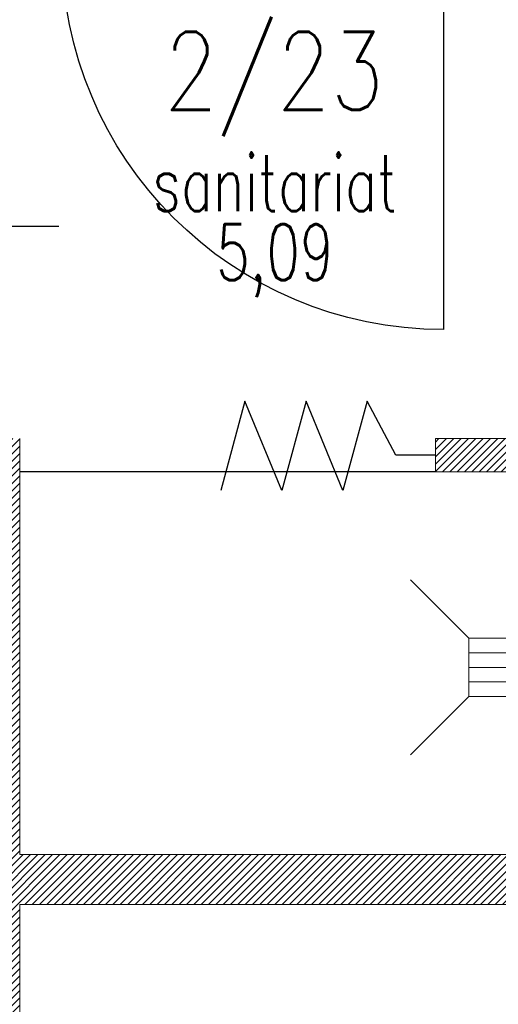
# Model space of a CAD drawing. Header units: inches. Extents: x 27484 to 71626, y -45113 to 39.
# Tile 216 of 256: x 33842 to 33958, y -23141 to -22904. Entities that reach past the tile are written whole.
import ezdxf
from ezdxf.enums import TextEntityAlignment as Align

# ---------------------------------------------------------------- set-up
doc = ezdxf.new("R2010")
doc.units = ezdxf.units.IN
doc.header["$LTSCALE"] = 50
doc.header["$MEASUREMENT"] = 0
for name, color, linetype, lineweight in [('A-ARMATURA', 45, 'Continuous', 5), ('A-SCIANY', 5, 'Continuous', 18), ('A-ść. istn.', 8, 'Continuous', 0), ('R-MET-DRZ', 7, 'Continuous', 15)]:
    doc.layers.add(name, color=color, linetype=linetype, lineweight=lineweight)
for name, color, linetype in [('R-MET-POM-OPIS', 7, 'Continuous'), ('R-MET-POM-OPIS-NR', 2, 'Continuous'), ('R-MET-POM-OPIS-POM', 7, 'Continuous'), ('S-DRZ-', 7, 'Continuous'), ('S-DRZ-O', 7, 'Continuous'), ('S-DRZ-SKRZYD', 5, 'Continuous'), ('S-DRZ-WEGAR', 7, 'Continuous')]:
    doc.layers.add(name, color=color, linetype=linetype)
doc.styles.add('MET_POM', font='simplex.shx')
pattern_1 = [(45, (31560.1443, -34930.5661), (-0.88388348, 0.88388348), [])]

# ---------------------------------------------------------------- blocks, each defined once
blk = doc.blocks.new('KRAT')
for p, q in [((-7, 7), (-21, 21)), ((7, 7), (21, 21)), ((7, 3.5), (-7, 3.5)), ((7, 0), (-7, 0)), ((7, -3.5), (-7, -3.5)), ((-7, -7), (-21, -21)), ((7, -7), (21, -21))]:
    blk.add_line(p, q)
blk.add_lwpolyline([(7, -7), (7, 7), (-7, 7), (-7, -7)], close=True)
blk = doc.blocks.new('D90-L-DL')
at = {"layer": 'S-DRZ-'}
blk.add_arc((-45, 0), 90, 270, 0, dxfattribs=at)
at = {"layer": 'S-DRZ-O'}
blk.add_line((0, 15.12), (0, -15.12), dxfattribs=at)
at = {"layer": 'S-DRZ-SKRZYD'}
blk.add_line((-45, 0), (-45, -90), dxfattribs=at)
at = {"layer": 'S-DRZ-WEGAR'}
for points in [[(-50, -3.5), (-45, -3.5), (-45, 3.5), (-50, 3.5)], [(45, 3.5), (50, 3.5), (50, -3.5), (45, -3.5)]]:
    blk.add_lwpolyline(points, close=True, dxfattribs=at)
blk = doc.blocks.new('MPOM0239')
at = {"layer": 'R-MET-POM-OPIS', "style": 'MET_POM', "width": 0.7}
for tag, p in [('POS', (0, -0.225)), ('ARE', (0, -0.4898))]:
    blk.add_attdef(tag, text='', height=0.2, dxfattribs=at).set_placement(p, align=Align.CENTER)
at = {"layer": 'R-MET-POM-OPIS', "style": 'MET_POM', "width": 0.7, "flags": 1}
blk.add_attdef('UNI', (0.2464, -0.4898), '', height=0.2, dxfattribs=at)
at = {"layer": 'R-MET-POM-OPIS-NR', "style": 'MET_POM', "width": 0.8}
blk.add_attdef('NR', text='', height=0.2, dxfattribs=at).set_placement((-0.0028, 0.269), align=Align.CENTER)
at = {"layer": 'R-MET-POM-OPIS-POM', "style": 'MET_POM', "width": 0.7}
blk.add_attdef('POM', text='', height=0.2, dxfattribs=at).set_placement((0, 0.0223), align=Align.CENTER)

msp = doc.modelspace()

# ---------------------------------------------------------------- hatches: boundary and pattern name
at = {"layer": 'A-ść. istn.', "ltscale": 0.1}
h = msp.add_hatch(dxfattribs=at)
h.set_pattern_fill('ANSI31', color=256, scale=10)
h.set_pattern_definition(pattern_1)
h.paths.add_polyline_path([(34002.48246, -23004.96968), (33942.48246, -23004.96968), (33942.48246, -23012.96968), (34002.48246, -23012.96968), (34014.98246, -23012.96968), (34014.98246, -23011.96968), (34002.48246, -23011.96968)])
h.paths.add_polyline_path([(34014.98246, -22934.96968), (34002.48246, -22934.96968), (34002.48246, -22944.70812), (34002.48246, -22966.83125), (34002.48246, -22986.96968), (34014.98246, -22986.96968)])
h.paths.add_polyline_path([(34027.48246, -22934.96968), (34014.98246, -22934.96968), (34014.98246, -22986.96968), (34027.48246, -22986.96968)])
h.paths.add_polyline_path([(33972.30953, -23010.32538), (34002.59525, -23010.32538), (34002.59525, -22986.32538), (33972.30953, -22986.32538)], flags=9)
h = msp.add_hatch(dxfattribs=at)
h.set_pattern_fill('ANSI31', color=256, scale=10)
h.set_pattern_definition(pattern_1)
h.paths.add_polyline_path([(33842.48246, -23116.96968), (34002.48246, -23116.96968), (34002.48246, -23208.96968), (33942.48246, -23208.96968), (33942.48246, -23216.96968), (34002.48246, -23216.96968), (34002.48246, -23219.96968), (34014.98246, -23219.96968), (34014.98246, -23115.96968), (34002.48246, -23115.96968), (34002.48246, -23104.96968), (33842.48246, -23104.96968), (33842.48246, -23004.96968), (33830.48246, -23004.96968), (33830.48246, -23142.96968), (33637.48246, -23142.96968), (33637.48246, -23154.96968), (33830.48246, -23154.96968), (33830.48246, -23216.96968), (33842.48246, -23216.96968)])
h.paths.add_polyline_path([(33624.98246, -23142.96968), (33612.48246, -23142.96968), (33612.48246, -23154.96968), (33624.98246, -23154.96968)])
h.paths.add_polyline_path([(33637.48246, -23142.96968), (33624.98246, -23142.96968), (33624.98246, -23154.96968), (33637.48246, -23154.96968)])

# ---------------------------------------------------------------- linework, layer by layer
at = {"layer": 'A-ARMATURA', "lineweight": -3}
msp.add_line((33942.48246, -23012.96968), (33842.48246, -23012.96968), dxfattribs=at)
msp.add_lwpolyline([(33942.48246, -23008.96968), (33932.97522, -23008.96968), (33926.06091, -22995.99108), (33920.22688, -23017.48692), (33911.36794, -22995.99108), (33905.53392, -23017.48692), (33896.67498, -22995.99108), (33890.84096, -23017.48692)], dxfattribs=at)
at = {"layer": 'A-SCIANY', "ltscale": 3}
for p, q in [((33842.48246, -23004.96968), (33842.48246, -23104.96968)), ((34002.48246, -23004.96968), (33942.48246, -23004.96968)), ((33942.48246, -23004.96968), (33942.48246, -23012.96968)), ((34002.48246, -23012.96968), (33942.48246, -23012.96968)), ((33842.48246, -23104.96968), (34002.48246, -23104.96968)), ((33842.48246, -23216.96968), (33842.48246, -23116.96968)), ((33842.48246, -23116.96968), (34002.48246, -23116.96968))]:
    msp.add_line(p, q, dxfattribs=at)

# ---------------------------------------------------------------- block references
at = {"layer": 'A-ARMATURA', "lineweight": -3, "extrusion": (0, 0, -1), "zscale": -0.9999999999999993, "rotation": 180}
msp.add_blockref('KRAT', (-33957.48246, -23059.96968), dxfattribs=at)
at = {"layer": 'R-MET-DRZ', "extrusion": (0, 0, -1), "xscale": 1.020000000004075, "yscale": 1.019999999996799, "zscale": -1.019999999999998}
msp.add_blockref('D90-L-DL', (-33898.48246, -22886.96968), dxfattribs=at)
at = {"layer": 'R-MET-DRZ', "extrusion": (0, 0, -1), "xscale": -1.020000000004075, "yscale": 1.019999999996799, "zscale": -1.019999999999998, "rotation": 90}
msp.add_blockref('D90-L-DL', (-33836.48246, -22953.96968), dxfattribs=at)
at = {"layer": 'R-MET-POM-OPIS'}
ref = msp.add_blockref('MPOM0239', (33903.85738, -22951.78753), dxfattribs=dict(at, xscale=67.20000000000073, yscale=67.20000000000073, zscale=67.20000000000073))
ref.add_attrib('NR', '2/23', dxfattribs={"layer": 'R-MET-POM-OPIS-NR', "height": 18.816, "style": 'MET_POM', "width": 0.8}).set_placement((33903.66703, -22925.99128), align=Align.CENTER)
ref.add_attrib('ARE', '5,09', dxfattribs={"height": 13.44, "style": 'MET_POM', "width": 0.7}).set_placement((33903.85738, -22966.90576), align=Align.CENTER)
ref.add_attrib('POM', 'sanitariat', dxfattribs={"layer": 'R-MET-POM-OPIS-POM', "height": 13.44, "style": 'MET_POM', "width": 0.7}).set_placement((33903.85738, -22950.28748), align=Align.CENTER)

doc.saveas('drawing.dxf')
